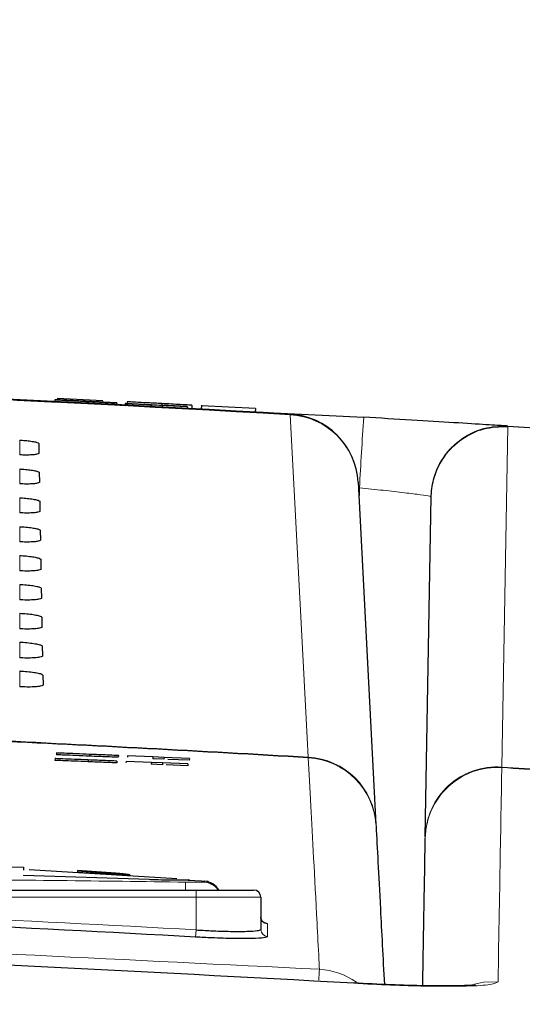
# Paper-space layout 'Blatt3' of a CAD drawing. Header units: millimetres. Extents: x 5 to 418, y 2 to 292.
# Tile 34 of 43: x 247 to 256, y 241 to 259. Entities that reach past the tile are written whole.
import ezdxf

# ---------------------------------------------------------------- set-up
doc = ezdxf.new("R2010")
doc.units = ezdxf.units.MM
doc.layers.add('SLD-0', color=7, linetype='Continuous')
doc.styles.add('SLDTEXTSTYLE1', font='TXT', dxfattribs={"width": 0.605})
doc.dimstyles.new('SLDDIMSTYLE6', dxfattribs={"dimtxt": 3.5, "dimasz": 3.302, "dimexe": 0, "dimexo": 0.0625, "dimgap": 0.875, "dimtad": 1, "dimlfac": 1.5, "dimrnd": 1e-09, "dimzin": 12, "dimdsep": 46, "dimtxsty": 'SLDTEXTSTYLE1', "dimsah": 1, "dimcen": 0.09, "dimadec": 0, "dimazin": 3, "dimtfac": 1, "dimtofl": 0, "dimtmove": 0, "dimatfit": 3, "dimfxl": 1, "dimfrac": 2, "dimtolj": 1, "dimtzin": 12, "dimarcsym": 0})

# ---------------------------------------------------------------- blocks, each defined once
blk = doc.blocks.new('_D_13')
at = {"layer": 'SLD-0', "color": 7}
for p, q in [((137.961, 136.665), (137.961, 269.457)), ((327.961, 136.665), (327.961, 269.457)), ((137.961, 268.457), (327.961, 268.457))]:
    blk.add_line(p, q, dxfattribs=at)
for points in [[(137.961, 268.457), (141.263, 267.949), (141.263, 268.965)], [(327.961, 268.457), (324.659, 268.965), (324.659, 267.949)]]:
    blk.add_solid(points, dxfattribs=at)
at = {"layer": 'SLD-0', "color": 7, "insert": (228.95, 272.969), "char_height": 3.5, "attachment_point": 1, "style": 'SLDTEXTSTYLE1'}
blk.add_mtext('285', dxfattribs=at)

psp = doc.layouts.new('Blatt3')

# ---------------------------------------------------------------- linework, layer by layer
at = {"color": 7, "linetype": 'Continuous', "lineweight": 25}
for p, q in [((246.5831, 252.2405), (247.3388, 252.2031)), ((247.2787, 252.2483), (247.2769, 252.215)), ((247.2787, 252.2483), (247.4852, 252.2373)), ((247.3232, 252.2792), (248.1688, 252.2341)), ((247.3293, 252.2461), (247.3293, 252.2456)), ((247.8973, 252.2151), (247.8956, 252.1832)), ((248.3811, 252.1905), (248.1746, 252.2014)), ((248.3818, 252.1515), (248.5841, 252.1415)), ((248.4249, 252.1877), (248.4232, 252.1559)), ((248.5836, 252.1802), (248.5818, 252.1475)), ((248.5852, 252.1799), (248.5835, 252.1475)), ((248.5852, 252.1799), (248.5836, 252.1802)), ((248.5836, 252.1802), (249.7289, 252.1197)), ((249.0546, 252.1552), (248.5852, 252.1799)), ((248.6196, 252.21), (248.6179, 252.1784)), ((249.0546, 252.1552), (249.0529, 252.1226)), ((249.0674, 252.1534), (249.0546, 252.1552)), ((249.0674, 252.1534), (249.0658, 252.122)), ((249.274, 252.1425), (249.0674, 252.1534)), ((249.261, 252.1758), (249.2593, 252.1445)), ((249.7306, 252.1195), (249.2612, 252.1443)), ((249.2612, 252.1443), (249.274, 252.1425)), ((249.274, 252.1425), (249.2723, 252.1109)), ((249.7306, 252.1195), (249.7288, 252.0863)), ((249.7289, 252.1197), (249.7306, 252.1195)), ((249.8171, 252.1461), (249.8136, 252.0817)), ((249.9942, 252.145), (249.9903, 252.0721)), ((249.9937, 252.1367), (249.9903, 252.0721)), ((250.9949, 252.0832), (249.9937, 252.1367)), ((249.7265, 252.0851), (249.9903, 252.072)), ((250.9477, 252.0247), (252.9988, 251.9233)), ((250.9949, 252.0832), (250.9913, 252.0167)), ((255.6671, 251.7602), (255.6676, 251.7602)), ((246.9809, 251.4348), (246.984, 251.256)), ((246.9902, 250.8984), (246.9934, 250.7196)), ((252.8942, 250.7186), (253.2266, 244.3768)), ((246.9996, 250.3621), (247.0027, 250.1833)), ((254.1404, 244.1476), (254.2505, 250.4528)), ((247.009, 249.8257), (247.0121, 249.6469)), ((247.0183, 249.2893), (247.0214, 249.1106)), ((247.0277, 248.753), (247.0308, 248.5742)), ((247.037, 248.2166), (247.0402, 248.0378)), ((247.0464, 247.6803), (247.0495, 247.5015)), ((247.0558, 247.1439), (247.0589, 246.9651)), ((247.2815, 245.5991), (247.2802, 245.5657)), ((247.3094, 245.703), (247.308, 245.6697)), ((247.8954, 245.5742), (247.894, 245.5409)), ((247.9232, 245.6777), (247.9218, 245.6444)), ((248.4276, 245.5526), (248.4263, 245.5193)), ((248.4554, 245.6558), (248.454, 245.6225)), ((248.5967, 245.5458), (248.5958, 245.5222)), ((249.0664, 245.5267), (248.5967, 245.5458)), ((248.6245, 245.6489), (248.6235, 245.6249)), ((249.0942, 245.6295), (248.6245, 245.6489)), ((249.0942, 245.6295), (249.0928, 245.5962)), ((249.2995, 245.5877), (249.0928, 245.5962)), ((249.3009, 245.621), (249.0942, 245.6295)), ((249.3009, 245.621), (249.2995, 245.5877)), ((249.7705, 245.6017), (249.3009, 245.621)), ((249.7692, 245.5684), (249.374, 245.5846)), ((249.7705, 245.6017), (249.7692, 245.5684)), ((249.0664, 245.5267), (249.0651, 245.4934)), ((249.2717, 245.4851), (249.0651, 245.4934)), ((249.2731, 245.5184), (249.0664, 245.5267)), ((249.2731, 245.5184), (249.2717, 245.4851)), ((249.7428, 245.4993), (249.2731, 245.5184)), ((249.7414, 245.466), (249.343, 245.4822)), ((249.7428, 245.4993), (249.7414, 245.466)), ((244.5722, 243.6269), (246.6953, 243.5873)), ((246.6953, 243.5873), (246.6953, 243.5338)), ((249.5391, 243.3716), (246.8006, 243.5377)), ((247.6952, 243.5267), (247.6952, 243.4955)), ((248.4091, 243.4735), (247.6952, 243.5267)), ((246.6953, 243.442), (249.0229, 243.3632)), ((246.6953, 243.442), (246.6953, 243.4352)), ((249.0229, 243.3565), (246.6953, 243.4352)), ((247.6952, 243.5201), (248.4091, 243.4668)), ((247.6952, 243.4955), (248.4091, 243.45)), ((248.6704, 243.4381), (248.6704, 243.4448)), ((249.6652, 243.3507), (249.6652, 243.344)), ((250.1211, 243.3205), (249.7469, 243.3432)), ((249.7706, 243.348), (249.7706, 243.3546)), ((240.1606, 243.1645), (249.8939, 243.1645)), ((249.8939, 243.1645), (250.9606, 243.1645)), ((251.0939, 243.0312), (251.0939, 242.4351))]:
    psp.add_line(p, q, dxfattribs=at)
at = {"color": 7, "linetype": 'Continuous', "lineweight": 18}
for p, q in [((251.6387, 251.98), (251.638, 251.9682)), ((255.667, 251.7543), (255.5566, 245.4433)), ((255.6672, 251.7543), (255.667, 251.7543)), ((246.6272, 251.2259), (246.6272, 251.4996)), ((246.6272, 250.6888), (246.6272, 250.965)), ((252.915, 250.321), (252.9202, 250.6156)), ((246.6272, 250.1517), (246.6272, 250.4304)), ((246.6272, 249.6145), (246.6272, 249.8958)), ((246.6272, 249.0774), (246.6272, 249.3612)), ((246.6272, 248.5403), (246.6272, 248.8265)), ((246.6272, 248.0032), (246.6272, 248.2919)), ((246.6272, 247.466), (246.6272, 247.7573)), ((246.6272, 246.9289), (246.6272, 247.2227)), ((251.9718, 245.6263), (251.9736, 245.6149)), ((255.5569, 245.432), (255.5566, 245.4433)), ((248.4091, 243.4735), (248.4091, 243.4668)), ((249.0229, 243.3632), (249.0229, 243.3565)), ((249.7004, 243.3098), (249.6976, 243.1645)), ((249.8939, 243.1645), (249.8939, 243.0312)), ((249.8939, 243.0312), (240.1606, 243.0312)), ((249.8939, 242.4253), (249.8939, 243.0312)), ((251.0939, 243.0312), (249.8939, 243.0312)), ((249.8939, 242.4253), (249.8866, 242.2925))]:
    psp.add_line(p, q, dxfattribs=at)
at = {"color": 7, "linetype": 'Continuous', "lineweight": 18, "flags": 128}
for points in [[(251.9718, 245.6263), (251.9531, 245.9816), (251.8783, 247.4028), (251.638, 251.9682)], [(255.6676, 251.7602), (255.6676, 251.7601), (255.6676, 251.7598), (255.6676, 251.7593), (255.6675, 251.7587), (255.6675, 251.7579), (255.6674, 251.7569), (255.6673, 251.7557), (255.6672, 251.7543)], [(255.0536, 241.4211), (255.2187, 241.4549), (255.4874, 241.4652)]]:
    psp.add_lwpolyline(points, dxfattribs=at)
at = {"color": 7, "linetype": 'Continuous', "lineweight": 25}
for centre, radius, start, end in [((213.6272, -413.6021), 666.6667, 86.7313823, 88.1084916), ((251.5627, 250.6488), 1.3333, 3, 86.73138), ((213.6272, -413.6021), 660.3314, 86.6708788, 87.1878986), ((250.0272, 242.9944), 0.3333, 30.6909, 85.28195), ((250.9606, 243.0312), 0.1333, 360, 90), ((213.6272, -413.6021), 656.8961, 86.8357819, 87.6855494)]:
    psp.add_arc(centre, radius, start, end, dxfattribs=at)
at = {"color": 7, "linetype": 'Continuous', "lineweight": 18}
for centre, radius, start, end in [((213.6272, -413.6021), 666.6549, 86.7313823, 88.1084278), ((251.5704, 250.6441), 1.3259, 3.22141, 87.07721), ((568.5076, 232.2882), 316.1192, 176.438896, 176.676349), ((255.6157, 251.7582), 0.0514, 355.72841, 2.27162), ((213.6272, -413.6021), 660.3427, 86.6710964, 87.1905395), ((251.9028, 244.3023), 1.3258, 3.22111, 87.01783), ((251.8966, 244.2841), 1.333, 3.00926, 86.68556), ((255.4729, 244.1015), 1.3331, 86.3886, 178.99021), ((255.4682, 244.1182), 1.3281, 86.18271, 178.72987), ((250.0273, 242.9772), 0.3334, 34.2008, 87.78501), ((213.6272, -413.6021), 657.0292, 86.8357819, 87.6855494), ((251.2271, 242.668), 0.1332, 180.04993, 266.78497), ((251.2271, 242.4352), 0.1332, 180.05291, 266.78763), ((264.1352, 240.774), 11.991, 175.59371, 176.56266), ((252.1021, 240.3627), 1.3348, 55.17395, 86.67019)]:
    psp.add_arc(centre, radius, start, end, dxfattribs=at)
at = {"color": 7, "linetype": 'Continuous', "lineweight": 25}
for points, knots in [([(247.8973, 252.2151), (247.8119, 252.2197), (247.6416, 252.2287), (247.4262, 252.2401), (247.3036, 252.2468), (247.287, 252.2478), (247.2787, 252.2483)], [0, 0, 0, 0, 0.2808135, 0.5595629, 0.7796198, 1, 1, 1, 1]), ([(247.5487, 252.2342), (247.5156, 252.236), (247.4495, 252.2395), (247.3542, 252.2446), (247.3388, 252.2455), (247.3293, 252.2461)], [0, 0, 0, 0, 0.2814452, 0.5622732, 1, 1, 1, 1]), ([(247.3293, 252.2461), (247.3338, 252.2459), (247.3427, 252.2455), (247.4146, 252.2418), (247.572, 252.2336), (247.7259, 252.2255), (247.8338, 252.2198)], [0, 0, 0, 0, 0.1870287, 0.3741238, 0.5611402, 1, 1, 1, 1]), ([(247.4852, 252.2373), (247.4941, 252.2368), (247.5118, 252.2358), (247.6215, 252.2299), (247.755, 252.2228), (247.8427, 252.2182), (247.8866, 252.2159)], [0, 0, 0, 0, 0.280632, 0.5586744, 0.7791973, 1, 1, 1, 1]), ([(247.8437, 252.2191), (247.8038, 252.2212), (247.7244, 252.2254), (247.619, 252.2309), (247.5477, 252.2346), (247.5397, 252.235), (247.5357, 252.2352)], [0, 0, 0, 0, 0.2812903, 0.5608202, 0.7806803, 1, 1, 1, 1]), ([(247.5357, 252.2352), (247.5385, 252.235), (247.5435, 252.2347), (247.5755, 252.233), (247.5895, 252.2322)], [0, 0, 0, 0, 0.5596169, 1, 1, 1, 1]), ([(248.0605, 252.2071), (248.0024, 252.2101), (247.9068, 252.2152), (247.7714, 252.2224), (247.6576, 252.2284), (247.585, 252.2323), (247.5487, 252.2342)], [0, 0, 0, 0, 0.3399393, 0.5600249, 0.7800825, 1, 1, 1, 1]), ([(247.5895, 252.2322), (247.6517, 252.2289), (247.7544, 252.2235), (247.9102, 252.2152), (248.0407, 252.2083), (248.1252, 252.2038), (248.1674, 252.2016)], [0, 0, 0, 0, 0.3384083, 0.5589741, 0.7795351, 1, 1, 1, 1]), ([(247.8338, 252.2198), (247.9064, 252.2159), (248.0513, 252.2083), (248.2396, 252.1983), (248.3558, 252.192), (248.3727, 252.191), (248.3811, 252.1905)], [0, 0, 0, 0, 0.2807972, 0.5601508, 0.7798767, 1, 1, 1, 1]), ([(248.1746, 252.2014), (248.1663, 252.2019), (248.1497, 252.2028), (248.0304, 252.2092), (247.9145, 252.2154), (247.8437, 252.2191)], [0, 0, 0, 0, 0.2810967, 0.5602874, 1, 1, 1, 1]), ([(247.8866, 252.2159), (247.9304, 252.2135), (248.0181, 252.2089), (248.1308, 252.203), (248.2046, 252.1992), (248.2139, 252.1988), (248.2185, 252.1985)], [0, 0, 0, 0, 0.2809172, 0.5608127, 0.7805018, 1, 1, 1, 1]), ([(248.4249, 252.1877), (248.4139, 252.1882), (248.3918, 252.1892), (248.1951, 252.1995), (248.0102, 252.2092), (247.8973, 252.2151)], [0, 0, 0, 0, 0.2799417, 0.5600797, 1, 1, 1, 1]), ([(248.2185, 252.1985), (248.2159, 252.1987), (248.2106, 252.199), (248.1562, 252.202), (248.0968, 252.2051), (248.0605, 252.2071)], [0, 0, 0, 0, 0.2800885, 0.5599705, 1, 1, 1, 1]), ([(248.1674, 252.2016), (248.2063, 252.1995), (248.2842, 252.1953), (248.369, 252.1908), (248.4169, 252.1882), (248.4223, 252.1878), (248.4249, 252.1877)], [0, 0, 0, 0, 0.2803713, 0.5599089, 0.7798589, 1, 1, 1, 1]), ([(249.261, 252.1758), (249.1717, 252.1805), (248.9938, 252.19), (248.7698, 252.202), (248.6436, 252.2087), (248.6276, 252.2096), (248.6196, 252.21)], [0, 0, 0, 0, 0.2808135, 0.5595629, 0.7796198, 1, 1, 1, 1]), ([(249.8171, 252.1461), (249.8048, 252.1467), (249.7803, 252.1481), (249.5727, 252.1591), (249.3792, 252.1695), (249.261, 252.1758)], [0, 0, 0, 0, 0.2799417, 0.5600797, 1, 1, 1, 1]), ([(255.6676, 251.7602), (255.6549, 251.761), (255.6225, 251.763), (255.304, 251.7831), (254.7003, 251.8207), (253.8999, 251.8697), (253.2992, 251.9054), (252.9988, 251.9233)], [0, 0, 0, 0, 0.1399457, 0.354707, 0.569707, 0.7848075, 1, 1, 1, 1]), ([(254.2505, 250.4528), (254.2506, 250.4605), (254.2534, 250.5796), (254.2971, 250.8474), (254.4802, 251.2231), (254.8043, 251.5408), (255.2163, 251.7443), (255.5168, 251.7549), (255.6671, 251.7602)], [0, 0, 0, 0, 0.0107784, 0.16672, 0.3752992, 0.5835598, 0.7917454, 1, 1, 1, 1]), ([(254.2505, 250.4528), (254.2506, 250.4604), (254.2534, 250.5791), (254.2971, 250.8457), (254.4802, 251.2197), (254.8042, 251.5359), (255.2162, 251.7386), (255.5167, 251.7491), (255.667, 251.7543)], [0, 0, 0, 0, 0.0107784, 0.16672, 0.3752992, 0.5835598, 0.7917454, 1, 1, 1, 1]), ([(255.6676, 251.7602), (256.2068, 251.7258), (257.7492, 251.6275), (259.291, 251.521), (260.2939, 251.4518)], [0, 0, 0, 0, 0.34956709, 1, 1, 1, 1]), ([(246.6272, 251.4996), (246.6423, 251.4988), (246.6966, 251.4958), (246.7881, 251.4874), (246.8853, 251.4731), (246.9538, 251.4564), (246.9789, 251.4432), (246.9805, 251.4363), (246.9809, 251.4348)], [0, 0, 0, 0, 0.0812528, 0.2934296, 0.5069011, 0.7224904, 0.9396889, 1, 1, 1, 1]), ([(246.984, 251.256), (246.9834, 251.2539), (246.9812, 251.2465), (246.9511, 251.2354), (246.8781, 251.2259), (246.7768, 251.2219), (246.6879, 251.2231), (246.6378, 251.2254), (246.6272, 251.2259)], [0, 0, 0, 0, 0.0857051, 0.3026079, 0.518156, 0.7315729, 0.9434386, 1, 1, 1, 1]), ([(246.6272, 250.965), (246.6433, 250.9641), (246.6998, 250.961), (246.7941, 250.9523), (246.8935, 250.9375), (246.9634, 250.9203), (246.9884, 250.9069), (246.9899, 250.8999), (246.9902, 250.8984)], [0, 0, 0, 0, 0.0847194, 0.2969209, 0.5104279, 0.7260526, 0.9432708, 1, 1, 1, 1]), ([(246.9934, 250.7196), (246.9927, 250.7174), (246.9904, 250.7097), (246.9587, 250.6984), (246.8833, 250.6887), (246.779, 250.6847), (246.6882, 250.686), (246.6374, 250.6883), (246.6272, 250.6888)], [0, 0, 0, 0, 0.0890994, 0.3059785, 0.521493, 0.7348782, 0.9467284, 1, 1, 1, 1]), ([(246.6272, 250.4304), (246.6444, 250.4295), (246.7029, 250.4262), (246.8002, 250.4171), (246.9018, 250.4019), (246.9729, 250.3842), (246.9978, 250.3705), (246.9993, 250.3635), (246.9996, 250.3621)], [0, 0, 0, 0, 0.08800802, 0.30023343, 0.51377452, 0.72943297, 0.94666984, 1, 1, 1, 1]), ([(247.0027, 250.1833), (247.002, 250.1809), (246.9995, 250.173), (246.9663, 250.1613), (246.8884, 250.1514), (246.7811, 250.1474), (246.6885, 250.1488), (246.6371, 250.1512), (246.6272, 250.1517)], [0, 0, 0, 0, 0.0923202, 0.3091766, 0.5246593, 0.7380145, 0.9498505, 1, 1, 1, 1]), ([(246.6272, 249.8958), (246.6455, 249.8948), (246.7061, 249.8914), (246.8063, 249.8819), (246.91, 249.8663), (246.9824, 249.8482), (247.0073, 249.8342), (247.0087, 249.8271), (247.009, 249.8257)], [0, 0, 0, 0, 0.091132, 0.3033806, 0.5169544, 0.7326451, 0.9498996, 1, 1, 1, 1]), ([(247.0121, 249.6469), (247.0113, 249.6444), (247.0086, 249.6362), (246.9739, 249.6242), (246.8936, 249.6142), (246.7833, 249.6101), (246.6889, 249.6117), (246.6367, 249.6141), (246.6272, 249.6145)], [0, 0, 0, 0, 0.0953804, 0.3122153, 0.5276676, 0.7409947, 0.9528176, 1, 1, 1, 1]), ([(246.6272, 249.3612), (246.6465, 249.3601), (246.7093, 249.3566), (246.8123, 249.3468), (246.9182, 249.3307), (246.9918, 249.3121), (247.0167, 249.2979), (247.0181, 249.2906), (247.0183, 249.2893)], [0, 0, 0, 0, 0.0941035, 0.3063745, 0.5199798, 0.7357013, 0.9529725, 1, 1, 1, 1]), ([(247.0214, 249.1106), (247.0206, 249.1079), (247.0177, 249.0994), (246.9814, 249.0871), (246.8987, 249.0769), (246.7854, 249.0729), (246.6892, 249.0745), (246.6364, 249.077), (246.6272, 249.0774)], [0, 0, 0, 0, 0.09829199, 0.31510617, 0.53052973, 0.74383015, 0.95564097, 1, 1, 1, 1]), ([(246.6272, 248.8265), (246.6476, 248.8254), (246.7124, 248.8218), (246.8184, 248.8116), (246.9265, 248.7951), (247.0013, 248.776), (247.0262, 248.7616), (247.0275, 248.7542), (247.0277, 248.753)], [0, 0, 0, 0, 0.0969335, 0.3092262, 0.5228618, 0.7386127, 0.9558999, 1, 1, 1, 1]), ([(247.0308, 248.5742), (247.0298, 248.5714), (247.0268, 248.5626), (246.989, 248.55), (246.9039, 248.5397), (246.7876, 248.5356), (246.6895, 248.5373), (246.636, 248.5399), (246.6272, 248.5403)], [0, 0, 0, 0, 0.1010655, 0.3178599, 0.533256, 0.7465312, 0.9583308, 1, 1, 1, 1]), ([(246.6272, 248.2919), (246.6486, 248.2907), (246.7156, 248.2869), (246.8244, 248.2764), (246.9347, 248.2595), (247.0108, 248.2399), (247.0356, 248.2252), (247.0368, 248.2178), (247.037, 248.2166)], [0, 0, 0, 0, 0.0996319, 0.3119456, 0.5256103, 0.7413895, 0.9586918, 1, 1, 1, 1]), ([(247.0402, 248.0378), (247.0391, 248.0349), (247.0359, 248.0259), (246.9966, 248.0129), (246.909, 248.0024), (246.7897, 247.9984), (246.6899, 248.0002), (246.6357, 248.0028), (246.6272, 248.0032)], [0, 0, 0, 0, 0.10371048, 0.32048594, 0.53585581, 0.74910714, 0.96089647, 1, 1, 1, 1]), ([(246.6272, 247.7573), (246.6497, 247.756), (246.7187, 247.7521), (246.8304, 247.7413), (246.9429, 247.7239), (247.0203, 247.7038), (247.045, 247.6889), (247.0462, 247.6814), (247.0464, 247.6803)], [0, 0, 0, 0, 0.1022077, 0.3145418, 0.5282346, 0.7440408, 0.9613575, 1, 1, 1, 1]), ([(247.0495, 247.5015), (247.0484, 247.4984), (247.045, 247.4891), (247.0041, 247.4759), (246.9141, 247.4652), (246.7919, 247.4611), (246.6902, 247.463), (246.6353, 247.4656), (246.6272, 247.466)], [0, 0, 0, 0, 0.1062358, 0.3229931, 0.5383379, 0.7515666, 0.9633463, 1, 1, 1, 1]), ([(246.6272, 247.2227), (246.6507, 247.2213), (246.7219, 247.2173), (246.8365, 247.2061), (246.9511, 247.1883), (247.0297, 247.1677), (247.0545, 247.1526), (247.0556, 247.145), (247.0558, 247.1439)], [0, 0, 0, 0, 0.1046692, 0.317023, 0.5307428, 0.746575, 0.9639054, 1, 1, 1, 1]), ([(247.0589, 246.9651), (247.0577, 246.9619), (247.0542, 246.9523), (247.0117, 246.9388), (246.9193, 246.9279), (246.794, 246.9238), (246.6905, 246.9259), (246.635, 246.9285), (246.6272, 246.9289)], [0, 0, 0, 0, 0.1086494, 0.3253892, 0.5407101, 0.7539172, 0.9656881, 1, 1, 1, 1]), ([(247.894, 245.5409), (247.8086, 245.5443), (247.6383, 245.5512), (247.4239, 245.5599), (247.3032, 245.5648), (247.2879, 245.5654), (247.2802, 245.5657)], [0, 0, 0, 0, 0.2808135, 0.5595629, 0.7796198, 1, 1, 1, 1]), ([(247.8954, 245.5742), (247.8099, 245.5776), (247.6397, 245.5845), (247.4253, 245.5932), (247.3045, 245.5981), (247.2892, 245.5987), (247.2815, 245.5991)], [0, 0, 0, 0, 0.2808135, 0.5595629, 0.7796198, 1, 1, 1, 1]), ([(247.9218, 245.6444), (247.8364, 245.6479), (247.6661, 245.6549), (247.4518, 245.6638), (247.331, 245.6687), (247.3157, 245.6694), (247.308, 245.6697)], [0, 0, 0, 0, 0.2808135, 0.5595629, 0.7796198, 1, 1, 1, 1]), ([(247.9232, 245.6777), (247.8378, 245.6812), (247.6675, 245.6883), (247.4531, 245.6971), (247.3323, 245.7021), (247.317, 245.7027), (247.3094, 245.703)], [0, 0, 0, 0, 0.2808135, 0.5595629, 0.7796198, 1, 1, 1, 1]), ([(248.4263, 245.5193), (248.4145, 245.5198), (248.3911, 245.5207), (248.1923, 245.5288), (248.0072, 245.5363), (247.894, 245.5409)], [0, 0, 0, 0, 0.2799417, 0.5600797, 1, 1, 1, 1]), ([(248.4276, 245.5526), (248.4159, 245.5531), (248.3924, 245.5541), (248.1937, 245.5621), (248.0085, 245.5696), (247.8954, 245.5742)], [0, 0, 0, 0, 0.2799417, 0.5600797, 1, 1, 1, 1]), ([(248.454, 245.6225), (248.4423, 245.623), (248.4188, 245.624), (248.2201, 245.6321), (248.035, 245.6398), (247.9218, 245.6444)], [0, 0, 0, 0, 0.2799417, 0.5600797, 1, 1, 1, 1]), ([(248.4554, 245.6558), (248.4437, 245.6563), (248.4202, 245.6573), (248.2215, 245.6654), (248.0363, 245.6731), (247.9232, 245.6777)], [0, 0, 0, 0, 0.2799417, 0.5600797, 1, 1, 1, 1]), ([(253.2277, 244.3541), (253.2502, 243.9253), (253.2859, 243.2443), (253.3559, 241.9087), (253.3818, 241.4141)], [0, 0, 0, 0, 0.6296592, 1, 1, 1, 1]), ([(254.0923, 241.3906), (254.0996, 241.8105), (254.1146, 242.67), (254.1293, 243.5102), (254.1364, 243.9201), (254.14, 244.125)], [0, 0, 0, 0, 0.32312475, 0.66154076, 1, 1, 1, 1]), ([(248.4091, 243.45), (248.4384, 243.4482), (248.4971, 243.4446), (248.5753, 243.4418), (248.6348, 243.441), (248.6688, 243.4423), (248.6737, 243.4455), (248.6489, 243.4504), (248.597, 243.4567), (248.524, 243.4638), (248.4572, 243.4696), (248.4184, 243.4727), (248.4091, 243.4735)], [0, 0, 0, 0, 0.1072306, 0.2144698, 0.3215203, 0.4284677, 0.5354559, 0.6425997, 0.7499807, 0.8576276, 0.9654903, 1, 1, 1, 1]), ([(248.4091, 243.4668), (248.4385, 243.4644), (248.4975, 243.4596), (248.5761, 243.4522), (248.6347, 243.4456), (248.6676, 243.4407), (248.6672, 243.4388), (248.667, 243.4381)], [0, 0, 0, 0, 0.21563016, 0.43125819, 0.64687966, 0.86215456, 1, 1, 1, 1]), ([(249.0229, 243.3632), (249.1009, 243.3605), (249.2569, 243.3551), (249.4638, 243.352), (249.5984, 243.3504), (249.6483, 243.3506), (249.6652, 243.3507)], [0, 0, 0, 0, 0.284973, 0.5699439, 0.8549594, 1, 1, 1, 1]), ([(249.6652, 243.344), (249.6286, 243.344), (249.5553, 243.344), (249.3661, 243.3467), (249.1796, 243.3506), (249.0624, 243.355), (249.0229, 243.3565)], [0, 0, 0, 0, 0.2849969, 0.5699911, 0.8550289, 1, 1, 1, 1]), ([(249.6652, 243.3507), (249.7137, 243.3505), (249.7775, 243.3502), (249.7612, 243.3538), (249.7573, 243.3546)], [0, 0, 0, 0, 0.7595019, 1, 1, 1, 1]), ([(249.7561, 243.348), (249.7601, 243.347), (249.7739, 243.3436), (249.7103, 243.3438), (249.6652, 243.344)], [0, 0, 0, 0, 0.2899223, 1, 1, 1, 1]), ([(251.1424, 242.564), (251.1437, 242.5637), (251.162, 242.5597), (251.1623, 242.5562), (251.1401, 242.5685), (251.1133, 242.5963), (251.0936, 242.6352), (251.0961, 242.6623), (251.097, 242.6716)], [0, 0, 0, 0, 0.034093, 0.44905142, 0.62188861, 0.76581658, 0.91959805, 1, 1, 1, 1]), ([(252.8153, 241.4388), (248.8747, 241.6498), (240.3772, 242.1047), (227.3089, 242.4908), (213.6217, 242.6351), (199.9372, 242.4896), (186.8743, 242.1029), (178.3797, 241.6483), (174.4392, 241.4374)], [0, 0, 0, 0, 0.1509637, 0.3255339, 0.5001042, 0.674574, 0.8490439, 1, 1, 1, 1]), ([(249.8939, 242.4253), (249.9835, 242.4203), (250.2069, 242.4075), (250.5443, 242.3968), (250.848, 242.3969), (251.0543, 242.4092), (251.0807, 242.4264), (251.0939, 242.4351)], [0, 0, 0, 0, 0.1430916, 0.3569004, 0.5709406, 0.7854552, 1, 1, 1, 1]), ([(251.2196, 242.3022), (251.205, 242.2936), (251.1756, 242.2763), (250.9464, 242.264), (250.6091, 242.2639), (250.2343, 242.2747), (249.9861, 242.2874), (249.8866, 242.2925)], [0, 0, 0, 0, 0.2145203, 0.4290546, 0.6431246, 0.8569356, 1, 1, 1, 1]), ([(252.815, 241.4424), (253.045, 241.43), (253.5086, 241.405), (254.1352, 241.3871), (254.6247, 241.3846), (254.9164, 241.3929), (255.0509, 241.4033), (255.0713, 241.4062), (255.0509, 241.4033), (254.9164, 241.3929), (254.6247, 241.3846), (254.1352, 241.3871), (253.5086, 241.405), (253.045, 241.43), (252.815, 241.4424)], [0, 0, 0, 0, 0.1094263, 0.2205732, 0.3232254, 0.4103615, 0.4673333, 0.5, 0.5326667, 0.5896385, 0.6767746, 0.7794268, 0.8905737, 1, 1, 1, 1])]:
    psp.add_open_spline(points, degree=3, knots=knots, dxfattribs=at)
at = {"color": 7, "linetype": 'Continuous', "lineweight": 18}
for points, knots in [([(260.2935, 251.446), (259.2906, 251.5152), (257.7488, 251.6216), (256.2064, 251.7199), (255.6672, 251.7543)], [0, 0, 0, 0, 0.6504329, 1, 1, 1, 1]), ([(252.9202, 250.6156), (253.07, 250.6001), (253.3696, 250.5691), (253.7685, 250.5232), (254.0693, 250.485), (254.2281, 250.4612), (254.2441, 250.4552), (254.2505, 250.4528)], [0, 0, 0, 0, 0.21511617, 0.43028589, 0.64538411, 0.86014503, 1, 1, 1, 1]), ([(252.1797, 241.6952), (252.1765, 241.7548), (252.1609, 242.0527), (252.0987, 243.2353), (252.0262, 244.6154), (251.9882, 245.3376), (251.9736, 245.6149)], [0, 0, 0, 0, 0.0322876, 0.1614382, 0.6780666, 1, 1, 1, 1]), ([(255.5569, 245.432), (255.5534, 245.2293), (255.5463, 244.8238), (255.5258, 243.6558), (255.5027, 242.3364), (255.4874, 241.4652)], [0, 0, 0, 0, 0.2535527, 0.5071378, 1, 1, 1, 1]), ([(255.5566, 245.4433), (256.1146, 245.4078), (257.694, 245.3071), (259.2729, 245.1996), (260.2939, 245.128), (260.2939, 245.128)], [0, 0, 0, 0, 0.35328762, 0.99999158, 1, 1, 1, 1]), ([(260.2931, 245.1167), (259.2721, 245.1872), (257.6936, 245.2961), (256.1145, 245.3965), (255.5569, 245.432)], [0, 0, 0, 0, 0.6468523, 1, 1, 1, 1]), ([(240.354, 243.3098), (241.9115, 243.3315), (245.0269, 243.375), (248.1424, 243.3315), (249.7004, 243.3098)], [0, 0, 0, 0, 0.4998954, 1, 1, 1, 1]), ([(249.7004, 243.3098), (249.7381, 243.3092), (249.8137, 243.3081), (249.9143, 243.3077), (249.9911, 243.3079), (250.0328, 243.3087), (250.0381, 243.3098), (250.0401, 243.3103)], [0, 0, 0, 0, 0.2133947, 0.4285895, 0.6443155, 0.8592654, 1, 1, 1, 1]), ([(250.0401, 243.3103), (250.0494, 243.3186), (250.0613, 243.3292), (250.0553, 243.3239), (250.054, 243.3227)], [0, 0, 0, 0, 0.7797179, 1, 1, 1, 1]), ([(175.0748, 241.6952), (175.9622, 241.7465), (180.3994, 242.0027), (191.9479, 242.54), (209.7336, 242.9288), (231.0096, 242.747), (245.1484, 242.0446), (252.1797, 241.6952)], [0, 0, 0, 0, 0.03456624, 0.17283554, 0.44954959, 0.72626364, 1, 1, 1, 1]), ([(251.1424, 242.564), (251.1591, 242.5608), (251.2163, 242.5499), (251.2183, 242.5412), (251.2196, 242.535)], [0, 0, 0, 0, 0.2930003, 1, 1, 1, 1]), ([(251.2196, 242.535), (251.2196, 242.5296), (251.2196, 242.5023), (251.2196, 242.4254), (251.2196, 242.3526), (251.2196, 242.3022)], [0, 0, 0, 0, 0.0712947, 0.3564733, 1, 1, 1, 1]), ([(252.8153, 241.4388), (253.0133, 241.428), (253.5095, 241.4011), (254.2602, 241.3786), (254.9373, 241.3799), (255.398, 241.4077), (255.4576, 241.446), (255.4874, 241.4652)], [0, 0, 0, 0, 0.1421909, 0.3564768, 0.5708659, 0.7854686, 1, 1, 1, 1])]:
    psp.add_open_spline(points, degree=3, knots=knots, dxfattribs=at)

# ---------------------------------------------------------------- dimensions: what is measured, and where the dimension line sits
at = {"layer": 'SLD-0', "color": 7}
dim = psp.add_linear_dim(base=(327.9606, 268.4573), p1=(137.9606, 136.6645), p2=(327.9606, 136.6645), dimstyle='SLDDIMSTYLE6', dxfattribs=at)
dim.commit()
dim.dimension.update_dxf_attribs({"geometry": '_D_13', "text_midpoint": (232.9606, 268.4573), "dimtype": 160})

doc.saveas('drawing.dxf')
